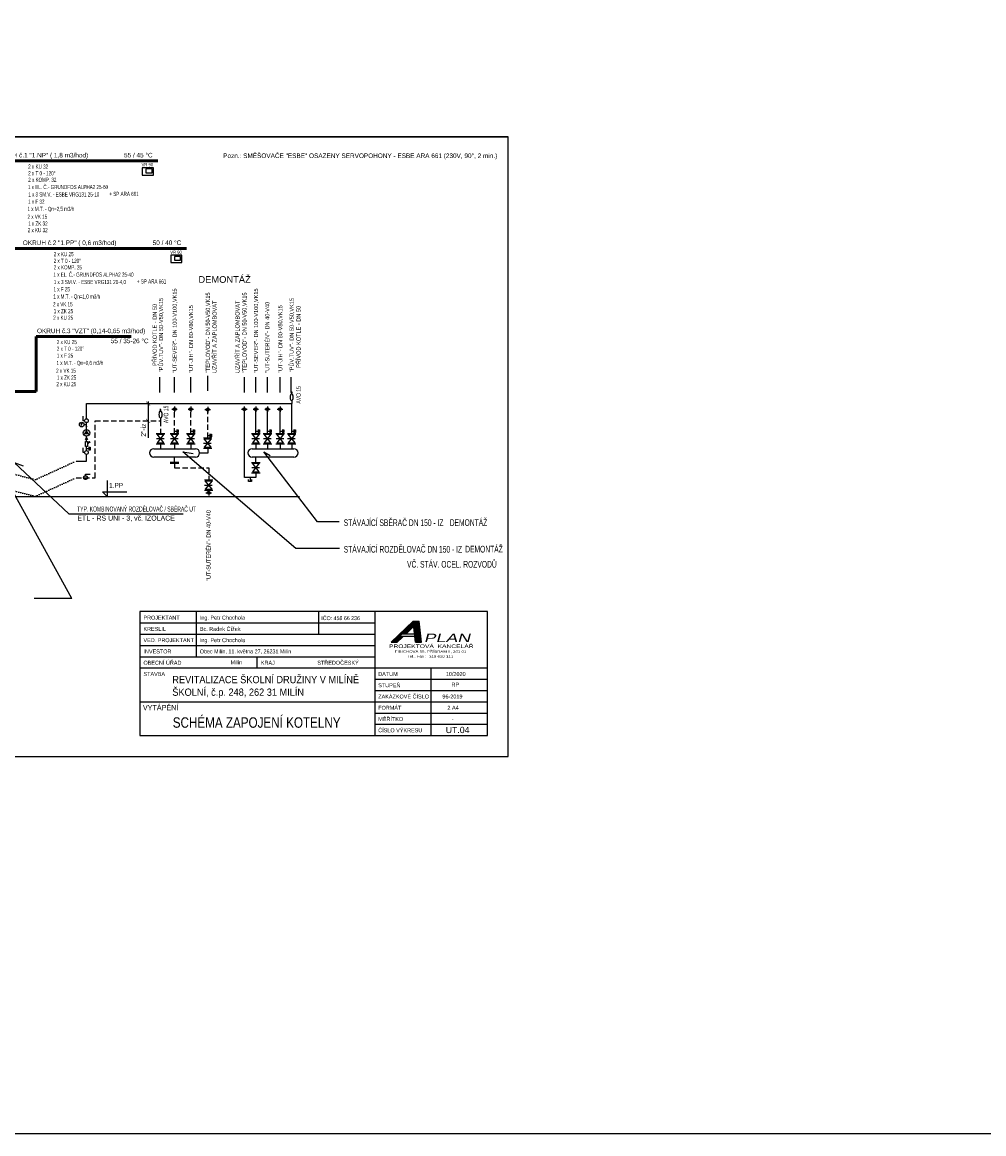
# Model space of a CAD drawing. Header units: millimetres. Extents: x 2424458 to 5109721, y -2781114 to -1335434.
# Tile 5 of 59: x 2476949 to 2499987, y -1449260 to -1422619. Entities that reach past the tile are written whole.
import ezdxf
from ezdxf.enums import TextEntityAlignment as Align

# ---------------------------------------------------------------- set-up
doc = ezdxf.new("R2010")
doc.units = ezdxf.units.MM
doc.header["$LTSCALE"] = 20
doc.header["$MEASUREMENT"] = 0
for name, pattern in [('DOT', [0.25, 0, -0.25]), ('GESTRICHELT', [9.525, 6.35, -3.175]), ('ČERCHOVANÁ', [25.4, 12.7, -6.35, 0, -6.35])]:
    doc.linetypes.add(name, pattern=pattern)
for name, color, linetype in [('ARMATURY', 2, 'Continuous'), ('CKBE0_12Y', 3, 'Continuous'), ('KOTY', 2, 'Continuous'), ('OSTATNI', 7, 'Continuous'), ('RAZITKO', 7, 'Continuous'), ('ROZVODY', 6, 'Continuous'), ('Slabá', 7, 'Continuous'), ('VNITŘVODA', 30, 'ČERCHOVANÁ')]:
    doc.layers.add(name, color=color, linetype=linetype)
doc.layers.add('Legenda', color=7, linetype='Continuous', lineweight=18)
doc.layers.add('UT PŘÍVODNÍ', color=6, linetype='Continuous', lineweight=53)
doc.styles.add('ARIEL', font='ARIAL.TTF')
doc.styles.add('ARIEL1', font='ARIAL.TTF')
doc.styles.add('ROMAN', font='ic-romans.shx')
doc.styles.add('ROMANS', font='ic-romans.shx', dxfattribs={"width": 0.8})

# ---------------------------------------------------------------- blocks, each defined once
blk = doc.blocks.new('_ARCHTICK')
at = {"color": 0, "linetype": 'ByBlock', "const_width": 0.15}
blk.add_lwpolyline([(-0.5, -0.5), (0.5, 0.5)], dxfattribs=at)

msp = doc.modelspace()

# ---------------------------------------------------------------- hatches: boundary and pattern name
at = {"layer": 'Legenda', "lineweight": 25}
h = msp.add_hatch(dxfattribs=at)
h.set_pattern_fill('ANSI31,_O', color=2, scale=0.253125, angle=135)
h.set_pattern_definition([(180, (2430843.2075, -1388483.7074), (8e-15, -0.803671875), [])])
h.paths.add_polyline_path([(2485786.6, -1437476.2), (2485929.7, -1437476.2), (2486082.9, -1437330.5), (2485996.1, -1437330.5), (2486053.6, -1437275.8), (2486140.3, -1437275.8), (2486331.8, -1437093.7), (2486319, -1436969.9)])
h = msp.add_hatch(dxfattribs=at)
h.set_pattern_fill('ANSI31,_O', color=8, scale=3.796875, angle=231)
h.set_pattern_definition([(276, (2430843.207, -1388483.707), (11.9890391, 1.2600988), [])])
h.paths.add_polyline_path([(2486371.3, -1437476.2), (2486514.4, -1437476.2), (2486462, -1436969.9), (2486319, -1436969.9)])
at = {"layer": 'ROZVODY', "ltscale": 20}
for points in [[(2478487.2, -1432385.7), (2478417.2, -1432494.8), (2478557.8, -1432494.5)], [(2478487.7, -1432345.1), (2478514, -1432299.3), (2478461.1, -1432299.4)], [(2478487.5, -1432571.7), (2478461.1, -1432617.5), (2478514, -1432617.5)], [(2478487.5, -1432571.7), (2478461.1, -1432617.5), (2478514, -1432617.5)]]:
    msp.add_hatch(color=8, dxfattribs=at).paths.add_polyline_path(points)

# ---------------------------------------------------------------- linework, layer by layer
at = {"color": 7}
msp.add_line((2467593.9, -1425365.4), (2488593.9, -1425365.4), dxfattribs=at)
at = {"layer": 'ARMATURY', "color": 8}
for p, q in [((2480244.9, -1431907.9), (2480280.3, -1431907.9)), ((2480262.4, -1431936.6), (2480262.4, -1431884.8)), ((2480262.4, -1432109.9), (2480261.2, -1432173.8)), ((2483404.3, -1432417), (2483478.7, -1432417))]:
    msp.add_line(p, q, dxfattribs=at)
at = {"layer": 'ARMATURY', "color": 7}
msp.add_line((2473102.7, -1433988), (2483589, -1433988), dxfattribs=at)
at = {"layer": 'ARMATURY', "color": 8}
msp.add_lwpolyline([(2483449.5, -1432384.2), (2483493.3, -1432384.2), (2483493.3, -1432453.5), (2483449.5, -1432453.5)], dxfattribs=at)
at = {"layer": 'ARMATURY', "color": 7, "ltscale": 20}
for points in [[(2484548.7, -1435231.9), (2483501.5, -1435231.9), (2480799.3, -1432915.6), (2481047.3, -1432958.2)], [(2484540, -1434595.3), (2484026.8, -1434595.3), (2482736, -1432915.8), (2482893.1, -1433002)], [(2478065.6, -1434400.4), (2476754.4, -1433169.7), (2476971.2, -1433250.8)]]:
    msp.add_lwpolyline(points, dxfattribs=at)
at = {"layer": 'ARMATURY', "color": 7, "linetype": 'DOT', "ltscale": 10}
for points in [[(2475503.4, -1433135.2), (2477264.1, -1433579.1), (2478240.2, -1433135.2)], [(2475503.4, -1433534.9), (2477264.1, -1433978.8), (2478240.2, -1433534.9)]]:
    msp.add_lwpolyline(points, dxfattribs=at)
at = {"layer": 'ARMATURY', "color": 8}
msp.add_ellipse((2480262.4, -1432023.2), major_axis=(0, -86.7), ratio=0.3502699, dxfattribs=at)
at = {"layer": 'KOTY', "color": 8, "ltscale": 0.2}
for p, q in [((2480248.3, -1431489.3), (2480248.3, -1431129.4)), ((2480598.4, -1431489.3), (2480598.4, -1431129.4)), ((2480988.9, -1431489.3), (2480988.9, -1431129.4)), ((2481392.8, -1431449.9), (2481392.8, -1431090.1)), ((2482270.6, -1431489.3), (2482270.6, -1431129.4)), ((2482546, -1431489.3), (2482546, -1431129.4)), ((2482825.8, -1431489.3), (2482825.8, -1431129.4)), ((2483127.6, -1431489.3), (2483127.6, -1431129.4)), ((2483391.5, -1431489.3), (2483391.5, -1431129.4)), ((2479964.7, -1431711.2), (2479964.7, -1432577.7))]:
    msp.add_line(p, q, dxfattribs=at)
at = {"layer": 'KOTY', "color": 8, "linetype": 'Continuous'}
for p, q in [((2480531.1, -1431893.5), (2480663.9, -1431893.5)), ((2480597.5, -1431827.1), (2480597.5, -1431959.9)), ((2480921.7, -1431893.5), (2481054.5, -1431893.5)), ((2480988.1, -1431827.1), (2480988.1, -1431959.9)), ((2481325.5, -1431902.9), (2481458.3, -1431902.9)), ((2481391.9, -1431836.5), (2481391.9, -1431969.3)), ((2482203.3, -1431893.5), (2482336.1, -1431893.5)), ((2482269.7, -1431827.1), (2482269.7, -1431959.9)), ((2482478.8, -1431893.5), (2482611.6, -1431893.5)), ((2482545.2, -1431827.1), (2482545.2, -1431959.9)), ((2482758.5, -1431893.5), (2482891.3, -1431893.5)), ((2482824.9, -1431827.1), (2482824.9, -1431959.9)), ((2483060.3, -1431893.5), (2483193.2, -1431893.5)), ((2483126.7, -1431827.1), (2483126.7, -1431959.9)), ((2480159.7, -1432475.8), (2480362.7, -1432475.8)), ((2480496.8, -1432475.8), (2480699.9, -1432475.8)), ((2480598.4, -1432417), (2480672.8, -1432417)), ((2480887.4, -1432475.8), (2481090.5, -1432475.8)), ((2480988.9, -1432417), (2481063.3, -1432417)), ((2482444.5, -1432475.8), (2482647.6, -1432475.8)), ((2482546, -1432417), (2482620.4, -1432417)), ((2482724.3, -1432475.8), (2482927.3, -1432475.8)), ((2482825.8, -1432417), (2482900.2, -1432417)), ((2483026.1, -1432475.8), (2483229.1, -1432475.8)), ((2483127.6, -1432417), (2483202, -1432417)), ((2483302.8, -1432475.8), (2483505.8, -1432475.8)), ((2480159.7, -1432721.4), (2480362.7, -1432721.4)), ((2480164.1, -1432599.3), (2480346.5, -1432599.3)), ((2480496.8, -1432721.4), (2480699.9, -1432721.4)), ((2480501.2, -1432599.3), (2480683.7, -1432599.3)), ((2480887.4, -1432721.4), (2481090.5, -1432721.4)), ((2480891.8, -1432599.3), (2481074.3, -1432599.3)), ((2481291.3, -1432581.1), (2481494.3, -1432581.1)), ((2481295.7, -1432704.7), (2481478.2, -1432704.7)), ((2481392.8, -1432522.4), (2481467.2, -1432522.4)), ((2482444.5, -1432721.4), (2482647.6, -1432721.4)), ((2482448.9, -1432599.3), (2482631.4, -1432599.3)), ((2482724.3, -1432721.4), (2482927.3, -1432721.4)), ((2482728.7, -1432599.3), (2482911.1, -1432599.3)), ((2483026.1, -1432721.4), (2483229.1, -1432721.4)), ((2483030.5, -1432599.3), (2483213, -1432599.3)), ((2483302.8, -1432721.4), (2483505.8, -1432721.4)), ((2483307.2, -1432599.3), (2483489.7, -1432599.3)), ((2480098.4, -1432840.9), (2481098.4, -1432840.9)), ((2481291.3, -1432826.7), (2481494.3, -1432826.7)), ((2482456.3, -1432840.9), (2483456.3, -1432840.9)), ((2481098.4, -1433040.9), (2480098.4, -1433040.9)), ((2480496.8, -1433160.4), (2480699.9, -1433160.4)), ((2480496.8, -1433188.7), (2480699.9, -1433188.7)), ((2483456.3, -1433040.9), (2482456.3, -1433040.9)), ((2481313.9, -1433587.8), (2481516.9, -1433587.8)), ((2481318.3, -1433711.3), (2481500.7, -1433711.3)), ((2481313.9, -1433833.4), (2481516.9, -1433833.4)), ((2481350.1, -1433897.2), (2481482.9, -1433897.2)), ((2481416.5, -1433830.8), (2481416.5, -1433963.7))]:
    msp.add_line(p, q, dxfattribs=at)
at = {"layer": 'KOTY', "color": 7}
for p, q in [((2478140.5, -1436430.9), (2476569.9, -1433585.1)), ((2478065.6, -1434400.4), (2480802.5, -1434400.4))]:
    msp.add_line(p, q, dxfattribs=at)
at = {"layer": 'KOTY', "color": 7, "linetype": 'Continuous'}
msp.add_line((2478140.5, -1436430.9), (2477236.1, -1436430.9), dxfattribs=at)
at = {"layer": 'KOTY', "color": 1, "lineweight": 25}
for points in [[(2480090.4, -1426104.4), (2479825.5, -1426104.4), (2479825.5, -1426280.8), (2480090.4, -1426280.8)], [(2480058.5, -1426133.4), (2479910.9, -1426133.4), (2479910.9, -1426226.1), (2480058.5, -1426226.1)], [(2480776.3, -1428203.4), (2480511.4, -1428203.4), (2480511.4, -1428379.8), (2480776.3, -1428379.8)], [(2480744.5, -1428232.5), (2480596.9, -1428232.5), (2480596.9, -1428325.2), (2480744.5, -1428325.2)]]:
    msp.add_lwpolyline(points, close=True, dxfattribs=at)
at = {"layer": 'KOTY', "color": 8, "linetype": 'Continuous'}
for points in [[(2480643.6, -1432384.2), (2480687.4, -1432384.2), (2480687.4, -1432453.5), (2480643.6, -1432453.5)], [(2481034.1, -1432384.2), (2481077.9, -1432384.2), (2481077.9, -1432453.5), (2481034.1, -1432453.5)], [(2481438, -1432489.5), (2481481.8, -1432489.5), (2481481.8, -1432558.8), (2481438, -1432558.8)], [(2482591.2, -1432384.2), (2482635, -1432384.2), (2482635, -1432453.5), (2482591.2, -1432453.5)], [(2482871, -1432384.2), (2482914.8, -1432384.2), (2482914.8, -1432453.5), (2482871, -1432453.5)], [(2483172.8, -1432384.2), (2483216.6, -1432384.2), (2483216.6, -1432453.5), (2483172.8, -1432453.5)], [(2480179.9, -1432495.2), (2480341.4, -1432495.2), (2480179.9, -1432701.5), (2480341.4, -1432701.5), (2480179.9, -1432495.2)], [(2480517.1, -1432495.2), (2480678.5, -1432495.2), (2480517.1, -1432701.5), (2480678.5, -1432701.5), (2480517.1, -1432495.2)], [(2480907.6, -1432495.2), (2481069.1, -1432495.2), (2480907.6, -1432701.5), (2481069.1, -1432701.5), (2480907.6, -1432495.2)], [(2481311.5, -1432600.6), (2481473, -1432600.6), (2481311.5, -1432806.8), (2481473, -1432806.8), (2481311.5, -1432600.6)], [(2482464.7, -1432495.2), (2482626.2, -1432495.2), (2482464.7, -1432701.5), (2482626.2, -1432701.5), (2482464.7, -1432495.2)], [(2482744.5, -1432495.2), (2482905.9, -1432495.2), (2482744.5, -1432701.5), (2482905.9, -1432701.5), (2482744.5, -1432495.2)], [(2483046.3, -1432495.2), (2483207.8, -1432495.2), (2483046.3, -1432701.5), (2483207.8, -1432701.5), (2483046.3, -1432495.2)], [(2483323, -1432495.2), (2483484.5, -1432495.2), (2483323, -1432701.5), (2483484.5, -1432701.5), (2483323, -1432495.2)], [(2481334.1, -1433607.2), (2481495.6, -1433607.2), (2481334.1, -1433813.4), (2481495.6, -1433813.4), (2481334.1, -1433607.2)], [(2481416.5, -1433708.1), (2481416.5, -1433712.5)], [(2481416.5, -1433813.4), (2481416.5, -1433861.3)]]:
    msp.add_lwpolyline(points, dxfattribs=at)
at = {"layer": 'KOTY', "linetype": 'Continuous'}
msp.add_lwpolyline([(2478981.5, -1433601.7), (2478981.5, -1433988), (2478870.1, -1433874.5), (2479452.4, -1433874.5)], dxfattribs=at)
at = {"layer": 'KOTY', "color": 8, "linetype": 'Continuous'}
for centre in [(2480597.5, -1431893.5), (2480988.1, -1431893.5), (2481391.9, -1431902.9), (2482269.7, -1431893.5), (2482545.2, -1431893.5), (2482824.9, -1431893.5), (2483126.7, -1431893.5), (2481416.5, -1433897.2)]:
    msp.add_circle(centre, 35.9, dxfattribs=at)
for centre, start, end in [((2480098.4, -1432940.9), 90, 270), ((2481098.4, -1432940.9), 270, 90), ((2483456.3, -1432940.9), 270, 90)]:
    msp.add_arc(centre, 100, start, end, dxfattribs=at)
at = {"layer": 'KOTY', "color": 7}
msp.add_arc((2477624.1, -1436430.8), 0.1, 270, 41.93559, dxfattribs=at)
at = {"layer": 'Legenda', "color": 110, "linetype": 'Continuous', "lineweight": 25, "ltscale": 20}
for p, q in [((2488093.9, -1436745.4), (2479768.9, -1436745.4)), ((2479768.9, -1436745.4), (2479768.9, -1439715.4)), ((2479768.9, -1438905.4), (2485393.9, -1438905.4)), ((2479768.9, -1439715.4), (2488093.9, -1439715.4))]:
    msp.add_line(p, q, dxfattribs=at)
at = {"layer": 'Legenda', "color": 2, "linetype": 'Continuous', "lineweight": 25}
for p, q in [((2481118.9, -1436745.4), (2481118.9, -1437825.4)), ((2484043.9, -1436745.4), (2484043.9, -1437285.4)), ((2484043.9, -1437015.4), (2484043.9, -1437285.4)), ((2482581.4, -1438095.4), (2482581.4, -1437825.4)), ((2486743.9, -1439715.4), (2486743.9, -1438095.4)), ((2485393.9, -1438365.4), (2488093.9, -1438365.4)), ((2485393.9, -1438635.4), (2488093.9, -1438635.4)), ((2485393.9, -1438905.4), (2488093.9, -1438905.4)), ((2485393.9, -1439175.4), (2488093.9, -1439175.4)), ((2485393.9, -1439445.4), (2488093.9, -1439445.4))]:
    msp.add_line(p, q, dxfattribs=at)
at = {"layer": 'Legenda', "color": 110, "linetype": 'Continuous', "lineweight": 25}
for p, q in [((2485393.9, -1436745.4), (2485393.9, -1439715.4)), ((2488093.9, -1439715.4), (2488093.9, -1436745.4)), ((2488093.9, -1439715.4), (2488093.9, -1436745.4)), ((2488093.9, -1439546.7), (2488093.9, -1437015.4)), ((2485393.9, -1438095.4), (2488093.9, -1438095.4))]:
    msp.add_line(p, q, dxfattribs=at)
at = {"layer": 'Legenda', "color": 2, "linetype": 'Continuous', "lineweight": 25, "ltscale": 20}
for p, q in [((2479768.9, -1437015.4), (2485393.9, -1437015.4)), ((2479768.9, -1437285.4), (2485393.9, -1437285.4)), ((2479768.9, -1437825.4), (2485393.9, -1437825.4)), ((2479768.9, -1438095.4), (2485393.9, -1438095.4))]:
    msp.add_line(p, q, dxfattribs=at)
at = {"layer": 'Legenda', "color": 2, "lineweight": 25}
for p, q in [((2485786.6, -1437476.2), (2486319, -1436969.9)), ((2486371.3, -1437476.2), (2486319, -1436969.9)), ((2486319, -1436969.9), (2486462, -1436969.9)), ((2486514.4, -1437476.2), (2486462, -1436969.9)), ((2485996.1, -1437330.5), (2486053.6, -1437275.8)), ((2486053.6, -1437275.8), (2486350.6, -1437275.8)), ((2486140.3, -1437275.8), (2486331.8, -1437093.7)), ((2485786.6, -1437476.2), (2485929.7, -1437476.2)), ((2485929.7, -1437476.2), (2486082.9, -1437330.5)), ((2485996.1, -1437330.5), (2486356.3, -1437330.5)), ((2486371.3, -1437476.2), (2486514.4, -1437476.2))]:
    msp.add_line(p, q, dxfattribs=at)
at = {"layer": 'OSTATNI', "linetype": 'Continuous'}
msp.add_lwpolyline([(2467593.9, -1440215.4), (2488593.9, -1440215.4), (2488593.9, -1425365.4), (2467593.9, -1425365.4)], close=True, dxfattribs=at)
at = {"layer": 'RAZITKO', "color": 2, "linetype": 'Continuous'}
msp.add_line((2481118.9, -1436745.4), (2481118.9, -1437825.4), dxfattribs=at)
at = {"layer": 'RAZITKO', "color": 2, "linetype": 'Continuous', "ltscale": 20}
for p, q in [((2479768.9, -1437015.4), (2485393.9, -1437015.4)), ((2479768.9, -1437285.4), (2485393.9, -1437285.4)), ((2479768.9, -1437555.4), (2485393.9, -1437555.4))]:
    msp.add_line(p, q, dxfattribs=at)
at = {"layer": 'ROZVODY', "color": 8, "ltscale": 20}
for p, q in [((2483388, -1431493.2), (2483423.4, -1431493.2)), ((2483405.5, -1431521.8), (2483405.5, -1431470)), ((2478487.5, -1432124.3), (2478487.5, -1431759.1)), ((2478487.5, -1431759.1), (2483404.3, -1431759.1)), ((2483405.5, -1431695.1), (2483404.3, -1431759.1)), ((2483404.3, -1432475.8), (2483404.3, -1431759.1)), ((2478405.9, -1432169.2), (2478405.6, -1432057.9)), ((2478442.9, -1432169.1), (2478405.9, -1432169.2)), ((2478487.5, -1432385.7), (2478487.5, -1432213.7)), ((2478349.5, -1432235.9), (2478395.1, -1432235.8)), ((2478372.6, -1432280.2), (2478372.3, -1432237.5)), ((2478431, -1432262.2), (2478487.5, -1432262.1)), ((2478487.5, -1432669.2), (2478487.5, -1432540.1)), ((2478513.1, -1432727.9), (2478557.5, -1432684.5)), ((2478405.9, -1432931.5), (2478405.6, -1432820.2)), ((2478442.9, -1432931.4), (2478405.9, -1432931.5)), ((2478487.5, -1432886.6), (2478487.5, -1432786.6)), ((2478487.5, -1432836.6), (2478561.9, -1432836.6)), ((2478487.5, -1433135.2), (2478487.5, -1432976)), ((2478240.2, -1433135.2), (2478487.5, -1433135.2)), ((2482444, -1433168.9), (2482647.1, -1433168.9)), ((2482545.6, -1433168.9), (2482545.6, -1433040.9)), ((2482408.1, -1433533.9), (2482408.1, -1433608.3)), ((2482444, -1433414.5), (2482647.1, -1433414.5)), ((2482448.5, -1433292.4), (2482630.9, -1433292.4)), ((2482545.6, -1433414.5), (2482545.6, -1433533.9))]:
    msp.add_line(p, q, dxfattribs=at)
at = {"layer": 'ROZVODY', "color": 8, "linetype": 'GESTRICHELT'}
for p, q in [((2480598.4, -1432475.8), (2480598.4, -1431929.4)), ((2480988.9, -1432475.8), (2480988.9, -1431929.4)), ((2481392.8, -1432581.1), (2481392.8, -1431938.8))]:
    msp.add_line(p, q, dxfattribs=at)
at = {"layer": 'ROZVODY', "color": 8}
for p, q in [((2482546, -1432475.8), (2482546, -1431929.4)), ((2482825.8, -1432475.8), (2482825.8, -1431929.4)), ((2483127.6, -1432475.8), (2483127.6, -1431929.4)), ((2482546, -1432721.4), (2482546, -1432840.9)), ((2482825.8, -1432721.4), (2482825.8, -1432840.9)), ((2483127.6, -1432721.4), (2483127.6, -1432840.9)), ((2483404.3, -1432721.4), (2483404.3, -1432840.9))]:
    msp.add_line(p, q, dxfattribs=at)
at = {"layer": 'ROZVODY', "color": 8, "linetype": 'GESTRICHELT', "ltscale": 20}
for p, q in [((2480261.2, -1432721.4), (2480261.2, -1432840.9)), ((2480598.4, -1432721.4), (2480598.4, -1432840.9)), ((2480988.9, -1432721.4), (2480988.9, -1432840.9)), ((2481392.8, -1432946.2), (2481198.2, -1432946.2)), ((2481392.8, -1432826.7), (2481392.8, -1432946.2)), ((2480598.4, -1433160.4), (2480598.4, -1433040.9))]:
    msp.add_line(p, q, dxfattribs=at)
at = {"layer": 'ROZVODY', "color": 8, "linetype": 'GESTRICHELT', "ltscale": 30}
for p, q in [((2478464.8, -1433451.3), (2478576.1, -1433451)), ((2478464.9, -1433488.3), (2478464.8, -1433451.3))]:
    msp.add_line(p, q, dxfattribs=at)
at = {"layer": 'ROZVODY', "color": 8, "linetype": 'GESTRICHELT'}
for points in [[(2478240.2, -1433534.9), (2478698.3, -1433534.9), (2478698.3, -1432173.8), (2480261.2, -1432173.8), (2480261.2, -1432475.8)], [(2480598.4, -1433188.7), (2480598.4, -1433296.9), (2481416.5, -1433296.9), (2481416.5, -1433607.2)]]:
    msp.add_lwpolyline(points, dxfattribs=at)
at = {"layer": 'ROZVODY', "color": 8, "ltscale": 20}
for points in [[(2482545.6, -1433533.9), (2482270.6, -1433533.9), (2482270.6, -1431958.2)], [(2478532.7, -1432803.8), (2478576.5, -1432803.8), (2478576.5, -1432873.1), (2478532.7, -1432873.1)], [(2482464.3, -1433188.3), (2482625.7, -1433188.3), (2482464.3, -1433394.5), (2482625.7, -1433394.5), (2482464.3, -1433188.3)], [(2482440.9, -1433579.1), (2482440.9, -1433622.9), (2482371.6, -1433622.9), (2482371.6, -1433579.1)]]:
    msp.add_lwpolyline(points, dxfattribs=at)
for points in [[(2478487.5, -1432571.7), (2478514, -1432617.5), (2478461.1, -1432617.5)], [(2478487.5, -1432571.7), (2478514, -1432617.5), (2478461.1, -1432617.5)], [(2478513.1, -1432786.6), (2478462, -1432786.6), (2478462, -1432669.2), (2478513.1, -1432669.2)], [(2478572.4, -1432689.7), (2478567.6, -1432694.6), (2478547.4, -1432674.4), (2478552.3, -1432669.6)]]:
    msp.add_lwpolyline(points, close=True, dxfattribs=at)
for centre, radius in [((2478374, -1432262.4), 57), ((2478487.5, -1432169), 44.7), ((2478487.4, -1432462.9), 77.2), ((2478487.5, -1432931.3), 44.7)]:
    msp.add_circle(centre, radius, dxfattribs=at)
at = {"layer": 'ROZVODY', "color": 8, "linetype": 'GESTRICHELT', "ltscale": 30}
msp.add_circle((2478465, -1433532.9), 44.7, dxfattribs=at)
at = {"layer": 'ROZVODY', "color": 8, "ltscale": 20}
msp.add_arc((2482456.3, -1432940.9), 100, 90, 270, dxfattribs=at)
msp.add_ellipse((2483405.5, -1431608.5), major_axis=(0, -86.7), ratio=0.3502699, dxfattribs=at)
at = {"layer": 'Slabá', "color": 1, "ltscale": 400}
msp.add_lwpolyline([(2424458.3, -1367879.2), (2522255.6, -1367879.2), (2522255.6, -1449259.6), (2424458.3, -1449259.6)], close=True, dxfattribs=at)
at = {"layer": 'UT PŘÍVODNÍ', "color": 7, "linetype": 'Continuous'}
for p, q in [((2480201.4, -1425939.5), (2475853.8, -1425939.5)), ((2480887.4, -1428038.6), (2476249.1, -1428038.6)), ((2479558, -1430151.1), (2477285.9, -1430151.1)), ((2477285.9, -1431466.1), (2477285.9, -1430151.1)), ((2476685.5, -1431466.1), (2477285.9, -1431466.1))]:
    msp.add_line(p, q, dxfattribs=at)

# ---------------------------------------------------------------- block references
at = {"layer": 'KOTY', "color": 8, "ltscale": 0.2, "xscale": 100, "yscale": 100, "zscale": 100, "rotation": 270}
for p in [(2479964.7, -1431759.1), (2479964.7, -1432173.8)]:
    msp.add_blockref('_ARCHTICK', p, dxfattribs=at)

# ---------------------------------------------------------------- texts
at = {"layer": 'CKBE0_12Y', "style": 'ARIEL'}
for s, height, p in [('OKRUH č.1 "1.NP" ( 1,8 m3/hod)', 110, (2476276.6, -1425892.5, 30)), ('55 / 45 °C', 110, (2479388.3, -1425892.2, 30)), ('OKRUH č.2 "1.PP" ( 0,6 m3/hod)', 110, (2476962.5, -1427991.6, 30)), ('50 / 40 °C', 110, (2480074.2, -1427991.3, 30)), ('OKRUH č.3 "VZT" (0,14-0,65 m3/hod)', 110, (2477303, -1430104.1, 30)), ('55 / 35-26 °C', 110, (2479070, -1430344.3, 30)), ('1.PP', 110, (2479032.6, -1433805, 30)), ('ETL - RS UNI - 3, vč. IZOLACE', 120, (2478269.3, -1434599.6))]:
    msp.add_text(s, height=height, dxfattribs=at).set_placement(p, align=Align.BOTTOM_LEFT)
at = {"layer": 'CKBE0_12Y', "lineweight": 9, "style": 'ARIEL'}
msp.add_text('Pozn.: SMĚŠOVAČE "ESBE" OSAZENY SERVOPOHONY - ESBE ARA 661 (230V, 90°, 2 min.)', height=110, dxfattribs=at).set_placement((2481764.5, -1425906.3, 30), align=Align.BOTTOM_LEFT)
at = {"layer": 'CKBE0_12Y', "linetype": 'ByBlock', "ltscale": 200, "style": 'ROMANS', "width": 0.65}
for s, p in [('2 x KU 32', (2477092, -1426157.7, 30)), ('2 x T 0 - 120°', (2477092, -1426318, 30)), ('2 x KOMP. 32', (2477092, -1426474.6, 30)), ('1 x EL. Č.- GRUNDFOS ALPHA2 25-60 ', (2477085.7, -1426648.1, 30)), ('1 x F 32', (2477089, -1426998.1, 30)), ('1 x 3 SM.V. - ESBE VRG131 25-10 ', (2477092, -1426825.4, 30)), ('1 x M.T. - Qn=2,5 m3/h', (2477075.3, -1427172.8, 30)), ('2 x VK 15', (2477075.3, -1427359.3, 30)), ('1 x ZK 32', (2477092, -1427523.9, 30)), ('2 x KU 32', (2477080.4, -1427681, 30)), ('2 x KU 25', (2477702.5, -1428256.7, 30)), ('2 x T 0 - 120°', (2477702.5, -1428417, 30)), ('2 x KOMP. 25', (2477702.5, -1428573.6, 30)), ('1 x EL. Č.- GRUNDFOS ALPHA2 25-40 ', (2477696.2, -1428747.1, 30)), ('1 x F 25', (2477699.5, -1429097.2, 30)), ('1 x 3 SM.V. - ESBE VRG131 20-4,0 ', (2477702.5, -1428924.5, 30)), ('1 x M.T. - Qn=1,0 m3/h', (2477695, -1429271.8, 30)), ('2 x VK 15', (2477685.8, -1429458.3, 30)), ('1 x ZK 25', (2477702.5, -1429623, 30)), ('2 x KU 25', (2477690.8, -1429780, 30)), ('2 x KU 25', (2477778, -1430363.6, 30)), ('2 x T 0 - 120°', (2477778, -1430523.8, 30)), ('1 x F 25', (2477775, -1430689.6, 30)), ('1 x M.T. - Qn=0,6 m3/h', (2477770.5, -1430864.3, 30)), ('2 x VK 15', (2477761.3, -1431050.8, 30)), ('1 x ZK 25', (2477778, -1431215.4, 30)), ('2 x KU 25', (2477766.3, -1431372.4, 30))]:
    msp.add_text(s, height=100, dxfattribs=at).set_placement(p, align=Align.BOTTOM_LEFT)
at = {"layer": 'CKBE0_12Y', "color": 8, "style": 'ROMANS', "width": 0.65}
msp.add_text('AVO 15', height=110, rotation=90, dxfattribs=at).set_placement((2480482.2, -1432227.2, 30), align=Align.BOTTOM_LEFT)
at = {"layer": 'KOTY', "color": 1, "lineweight": 25, "style": 'ROMANS'}
for s, height, width, p in [('VR 90', 75, 0.8, (2479808.3, -1426092.4, 30)), ('+ SP ARA 661', 100, 0.65, (2479036.1, -1426813.1, 30)), ('VR 90', 75, 0.8, (2480494.3, -1428191.5, 30)), ('+ SP ARA 661', 100, 0.65, (2479696.7, -1428912.2, 30))]:
    msp.add_text(s, height=height, dxfattribs=dict(at, width=width)).set_placement(p, align=Align.BOTTOM_LEFT)
at = {"layer": 'KOTY', "color": 8, "ltscale": 0.2, "rotation": 90, "style": 'ROMANS'}
for s, insert, char_height, attachment_point in [('"PŮV.TUV"- DN 50-V50,VK15', (2480283.8, -1430117.4), 100, 5), ('"UT-SEVER"- DN 100-V100,VK15', (2480551.9, -1431026.3), 100, 1), ('"TEPLOVOD"- DN 50-V50,VK15', (2481346.4, -1431026.3), 100, 1), ('"TEPLOVOD"- DN 50-V50,VK15', (2482224.1, -1431026.3), 100, 1), ('"UT-SEVER"- DN 100-V100,VK15', (2482499.6, -1431026.3), 100, 1), ('"PŮV.TUV"- DN 50-V50,VK15', (2483412.3, -1430117.4), 100, 5), ('"UT-JIH"- DN 80-V80,VK15', (2480942.5, -1431026.3), 100, 1), ('UZAVŘÍT A ZAPLOMBOVAT', (2481557.4, -1430159.7), 100, 5), ('UZAVŘÍT A ZAPLOMBOVAT', (2482105.9, -1430159.7), 100, 5), ('"UT-SUTERÉN"- DN 40-V40', (2482769.4, -1431020.6), 100, 1), ('"UT-JIH"- DN 80-V80,VK15', (2483081.2, -1431026.3), 100, 1), ('2"-iz', (2479854.7, -1432394.9), 120, 5), ('"UT-SUTERÉN"- DN 40-V40', (2481361, -1436010.7), 100, 1)]:
    msp.add_mtext(s, dxfattribs=dict(at, insert=insert, char_height=char_height, attachment_point=attachment_point))
at = {"layer": 'KOTY', "color": 8, "ltscale": 0.2, "char_height": 100, "width": 1524.762, "attachment_point": 5, "rotation": 90, "style": 'ROMANS'}
for insert in [(2480123.7, -1430112.5), (2483568.7, -1430159.7)]:
    msp.add_mtext('PŘÍVOD KOTLE - DN 50', dxfattribs=dict(at, insert=insert))
at = {"layer": 'Legenda', "color": 2, "linetype": 'Continuous', "lineweight": 25}
for s, style, width, p in [('IČO: 458 66 236', 'ROMANS', 0.8, (2484114.3, -1436948.9)), ('OBECNÍ ÚŘAD', 'ROMAN', 0.909091, (2479853, -1438016.9)), (' Milín', 'ROMAN', 0.909091, (2481904.7, -1438008.1)), ('KRAJ ', 'ROMAN', 0.909091, (2482665.5, -1438016.9)), ('STŘEDOČESKÝ', 'ROMAN', 0.909091, (2484019.7, -1438016.9)), ('STAVBA', 'ROMAN', 0.909091, (2479853, -1438286.9)), ('DATUM', 'ROMAN', 0.909091, (2485478, -1438286.9)), ('10/2020', 'ROMAN', 0.909091, (2487098, -1438286.9)), ('STUPEŇ', 'ROMAN', 0.909091, (2485478, -1438556.9)), ('RP', 'ROMAN', 0.909091, (2487232.3, -1438541.7)), ('ZAKÁZKOVÉ ČÍSLO', 'ROMAN', 0.909091, (2485478, -1438826.9)), ('96-2019', 'ROMAN', 0.909091, (2487015.9, -1438826.9)), ('FORMÁT', 'ROMAN', 0.909091, (2485478, -1439096.9)), ('2 A4', 'ROMAN', 0.909091, (2487136.3, -1439096.9)), ('MĚŘÍTKO', 'ROMAN', 0.909091, (2485478, -1439366.9)), ('-', 'ROMAN', 0.909091, (2487236.3, -1439366.9)), ('ČÍSLO VÝKRESU', 'ROMAN', 0.909091, (2485478, -1439636.9))]:
    msp.add_text(s, height=94.5, dxfattribs=dict(at, style=style, width=width)).set_placement(p)
at = {"layer": 'Legenda', "color": 110, "linetype": 'Continuous', "lineweight": 25, "style": 'ARIEL', "oblique": 15, "width": 1.5}
msp.add_text('PLAN', height=202.5, dxfattribs=at).set_placement((2486570.3, -1437475.9))
at = {"layer": 'Legenda', "color": 110, "linetype": 'Continuous', "lineweight": 25}
for s, height, style, width, p in [('PROJEKTOVÁ  KANCELÁŘ', 84.797, 'ARIEL', 1.35, (2485736.3, -1437616.7)), ('FIBICHOVA 55, PŘÍBRAM II, 261 01', 55.688, 'ARIEL', 1.35, (2485874.5, -1437730.3)), ('Tel., Fax :  318 620 111', 55.688, 'ARIEL', 1.35, (2486169.6, -1437845.6)), ('VYTÁPĚNÍ  ', 125, 'ROMAN', 0.9, (2479839.7, -1439107.2))]:
    msp.add_text(s, height=height, dxfattribs=dict(at, style=style, width=width)).set_placement(p)
at = {"layer": 'Legenda', "color": 110, "linetype": 'Continuous', "lineweight": 25, "style": 'ARIEL'}
msp.add_text('UT.04', height=150, dxfattribs=at).set_placement((2487094.5, -1439656.3))
at = {"layer": 'RAZITKO', "color": 2, "linetype": 'Continuous', "style": 'ROMAN'}
for s, width, p in [('PROJEKTANT', 0.909091, (2479853, -1436936.9)), ('Ing. Petr Chochola ', 0.909091, (2481203, -1436936.9)), ('KRESLIL', 0.909091, (2479853, -1437206.9)), ('Bc. Radek Čížek', 0.909091, (2481203, -1437206.9)), ('VED. PROJEKTANT', 0.909091, (2479853, -1437476.9)), ('Ing. Petr Chochola ', 0.909091, (2481203, -1437476.9)), ('INVESTOR', 0.909091, (2479853, -1437746.9)), ('Obec Milín, 11. května 27, 26231 Milín', 0.85, (2481203, -1437746.9))]:
    msp.add_text(s, height=94.5, dxfattribs=dict(at, width=width)).set_placement(p)
at = {"layer": 'RAZITKO', "color": 110, "linetype": 'Continuous', "style": 'ARIEL1', "width": 0.9}
for s, p in [('REVITALIZACE ŠKOLNÍ DRUŽINY V MILÍNĚ', (2480545.2, -1438461.5)), ('ŠKOLNÍ, č.p. 248, 262 31 MILÍN', (2480545.2, -1438762.8))]:
    msp.add_text(s, height=175, dxfattribs=at).set_placement(p)
at = {"layer": 'RAZITKO', "color": 100, "linetype": 'Continuous', "style": 'ARIEL', "width": 0.8}
msp.add_text('SCHÉMA ZAPOJENÍ KOTELNY', height=250, dxfattribs=at).set_placement((2480555.2, -1439528.2))
at = {"layer": 'ROZVODY', "color": 8, "ltscale": 20, "style": 'ARIEL'}
msp.add_text('DEMONTÁŽ', height=160, dxfattribs=at).set_placement((2481170.8, -1428911.6, 25.5), align=Align.BOTTOM_LEFT)
at = {"layer": 'ROZVODY', "color": 8, "ltscale": 20, "style": 'ROMANS', "width": 0.65}
msp.add_text('AVO 15', height=110, rotation=90, dxfattribs=at).set_placement((2483656, -1431758.9, 30), align=Align.BOTTOM_LEFT)
at = {"layer": 'VNITŘVODA', "color": 3, "style": 'ROMAN', "width": 0.6}
for s, height, p in [('TYP. KOMBINOVANÝ ROZDĚLOVAČ / SBĚRAČ UT ', 120, (2478263.3, -1434381.9)), ('STÁVAJÍCÍ SBĚRAČ DN 150 - IZ', 160, (2484651.7, -1434741.9, 30)), ('DEMONTÁŽ', 160, (2487191.4, -1434739.3, 25.5)), ('STÁVAJÍCÍ ROZDĚLOVAČ DN 150 - IZ', 160, (2484651.3, -1435378.4, 30)), ('DEMONTÁŽ', 160, (2487561.9, -1435375.6, 25.5)), ('VČ. STÁV. OCEL. ROZVODŮ', 160, (2486168.5, -1435738.4, 25.5))]:
    msp.add_text(s, height=height, dxfattribs=at).set_placement(p, align=Align.BOTTOM_LEFT)

doc.saveas('drawing.dxf')
